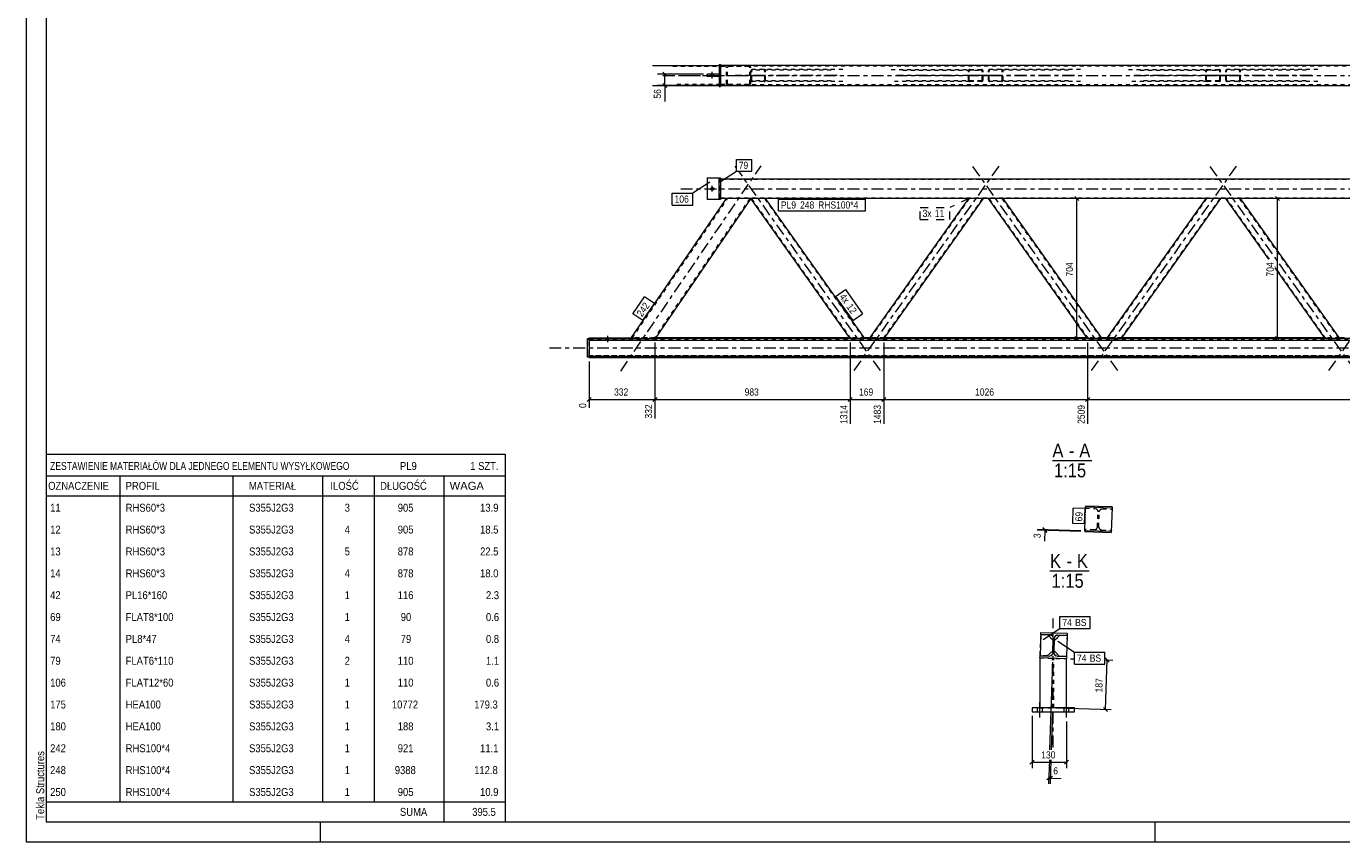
# Model space of a CAD drawing. Header units: millimetres. Extents: x 0 to 914, y 0 to 420.
# Tile 1 of 10: x 0 to 331, y 0 to 205. Entities that reach past the tile are written whole.
import ezdxf

# ---------------------------------------------------------------- set-up
doc = ezdxf.new("R2010")
doc.units = ezdxf.units.MM
for name, pattern in [('XKITLINE00', [0]), ('XKITLINE01', [4, 1, -1, 1, -1]), ('XKITLINE02', [4, 2, -2]), ('XKITLINE03', [6, 3, -1, 1, -1])]:
    doc.linetypes.add(name, pattern=pattern)
for name, color, linetype, lineweight in [('Arkusz rysunku', 3, 'Continuous', 0), ('Element', 2, 'Continuous', 0), ('Inny typ obiektu', 7, 'Continuous', 0), ('Wymiar', 4, 'Continuous', 0), ('Znak elementu', 2, 'Continuous', 0), ('Śruba', 3, 'Continuous', 0)]:
    doc.layers.add(name, color=color, linetype=linetype, lineweight=lineweight)
doc.styles.add('ARIAL', font='ARIAL.TTF')

msp = doc.modelspace()

# ---------------------------------------------------------------- linework, layer by layer
at = {"layer": 'Arkusz rysunku', "linetype": 'XKITLINE00', "lineweight": 0}
for p, q in [((0, 420), (0, 0)), ((5, 415), (5, 5)), ((5, 5), (909, 5)), ((74, 0), (74, 5)), ((284, 0), (284, 5)), ((0, 0), (914, 0))]:
    msp.add_line(p, q, dxfattribs=at)
at = {"layer": 'Element', "linetype": 'XKITLINE00', "lineweight": 0}
for p, q in [((174.32, 195.47), (174.62, 195.47)), ((174.32, 195.47), (174.32, 189.97)), ((174.62, 195.47), (174.62, 189.97)), ((157.56, 195.22), (174.32, 195.22)), ((171.32, 192.42), (171.32, 193.02)), ((174.32, 193.02), (171.32, 193.02)), ((174.32, 192.42), (171.32, 192.42)), ((174.32, 193.02), (174.32, 192.42)), ((644, 195.22), (174.62, 195.22)), ((157.56, 190.22), (174.32, 190.22)), ((174.32, 189.97), (174.62, 189.97)), ((174.62, 190.22), (644, 190.22)), ((181.75, 190.22), (174.62, 190.22)), ((176.65, 190.22), (176.66, 190.22)), ((181.75, 190.22), (181.77, 190.22)), ((171.32, 166.99), (171.32, 161.49)), ((171.32, 166.99), (174.32, 166.99)), ((174.32, 166.99), (174.62, 166.99)), ((174.32, 161.49), (174.32, 166.99)), ((174.62, 166.99), (174.62, 161.49)), ((174.62, 166.74), (644, 166.74)), ((152.1, 126.55), (176.18, 161.74)), ((182.24, 161.74), (158.16, 126.55)), ((174.32, 161.49), (171.32, 161.49)), ((174.62, 161.49), (174.32, 161.49)), ((176.18, 161.74), (174.62, 161.74)), ((176.18, 161.74), (176.18, 161.74)), ((182.24, 161.74), (176.18, 161.74)), ((636.32, 161.74), (182.24, 161.74)), ((182.24, 161.74), (182.24, 161.74)), ((207.27, 126.58), (182.3, 161.74)), ((210.95, 126.58), (185.98, 161.74)), ((237, 161.74), (212.04, 126.58)), ((240.68, 161.74), (215.72, 126.58)), ((266.99, 126.58), (242.03, 161.74)), ((270.67, 126.58), (245.71, 161.74)), ((296.73, 161.74), (271.77, 126.58)), ((300.41, 161.74), (275.45, 126.58)), ((312.56, 146.52), (301.76, 161.74)), ((330.4, 126.58), (305.44, 161.74)), ((326.72, 126.58), (314.14, 144.3)), ((141.18, 121.89), (141.18, 126.55)), ((141.18, 126.55), (141.58, 126.55)), ((141.18, 126.39), (141.58, 126.39)), ((141.58, 126.14), (141.58, 126.7)), ((141.58, 126.7), (152.2, 126.7)), ((141.58, 126.54), (152.57, 126.54)), ((141.58, 126.39), (141.58, 121.89)), ((141.58, 126.14), (680.18, 126.14)), ((152.13, 126.55), (152.1, 126.55)), ((152.23, 126.55), (152.13, 126.55)), ((152.39, 126.54), (152.23, 126.55)), ((152.57, 126.54), (152.39, 126.54)), ((152.57, 126.54), (157.66, 126.54)), ((152.57, 126.54), (157.66, 126.54)), ((157.85, 126.54), (157.66, 126.54)), ((659.69, 126.54), (157.67, 126.54)), ((158.01, 126.55), (157.85, 126.54)), ((158.12, 126.55), (158.01, 126.55)), ((158.16, 126.55), (158.12, 126.55)), ((207.18, 126.7), (158.25, 126.7)), ((207.3, 126.58), (207.27, 126.58)), ((207.38, 126.58), (207.3, 126.58)), ((207.5, 126.57), (207.38, 126.58)), ((207.64, 126.57), (207.5, 126.57)), ((207.64, 126.57), (210.58, 126.57)), ((210.72, 126.57), (210.58, 126.57)), ((210.84, 126.58), (210.72, 126.57)), ((210.92, 126.58), (210.84, 126.58)), ((212.12, 126.7), (210.86, 126.7)), ((210.95, 126.58), (210.92, 126.58)), ((212.07, 126.58), (212.04, 126.58)), ((212.14, 126.58), (212.07, 126.58)), ((212.26, 126.57), (212.14, 126.58)), ((212.4, 126.57), (212.26, 126.57)), ((212.4, 126.57), (215.34, 126.57)), ((215.49, 126.57), (215.34, 126.57)), ((215.61, 126.58), (215.49, 126.57)), ((215.69, 126.58), (215.61, 126.58)), ((215.72, 126.58), (215.69, 126.58)), ((266.91, 126.7), (215.8, 126.7)), ((267.02, 126.58), (266.99, 126.58)), ((267.11, 126.58), (267.02, 126.58)), ((267.23, 126.57), (267.11, 126.58)), ((267.37, 126.57), (267.23, 126.57)), ((267.37, 126.57), (270.31, 126.57)), ((270.45, 126.57), (270.31, 126.57)), ((270.57, 126.58), (270.45, 126.57)), ((270.65, 126.58), (270.57, 126.58)), ((271.85, 126.7), (270.59, 126.7)), ((270.67, 126.58), (270.65, 126.58)), ((271.79, 126.58), (271.77, 126.58)), ((271.87, 126.58), (271.79, 126.58)), ((271.99, 126.57), (271.87, 126.58)), ((272.13, 126.57), (271.99, 126.57)), ((272.13, 126.57), (275.07, 126.57)), ((275.21, 126.57), (275.07, 126.57)), ((275.33, 126.58), (275.21, 126.57)), ((275.42, 126.58), (275.33, 126.58)), ((275.45, 126.58), (275.42, 126.58)), ((326.64, 126.7), (275.53, 126.7)), ((326.75, 126.58), (326.72, 126.58)), ((326.83, 126.58), (326.75, 126.58)), ((326.96, 126.57), (326.83, 126.58)), ((327.1, 126.57), (326.96, 126.57)), ((327.1, 126.57), (330.04, 126.57)), ((330.18, 126.57), (330.04, 126.57)), ((330.3, 126.58), (330.18, 126.57)), ((330.38, 126.58), (330.3, 126.58)), ((331.58, 126.7), (330.32, 126.7)), ((330.4, 126.58), (330.38, 126.58)), ((141.58, 121.89), (141.18, 121.89)), ((141.58, 121.74), (141.58, 122.14)), ((141.58, 122.14), (680.18, 122.14)), ((141.58, 121.74), (680.18, 121.74)), ((266.28, 78.19), (266.47, 84.19)), ((266.48, 84.39), (266.47, 84.19)), ((266.47, 84.19), (273.14, 83.98)), ((273.14, 84.18), (266.48, 84.39)), ((273.14, 83.98), (272.95, 77.98)), ((273.14, 84.18), (273.14, 83.98)), ((266.28, 78.19), (266.28, 77.99)), ((272.95, 77.98), (266.28, 78.19)), ((266.28, 77.99), (272.94, 77.78)), ((272.95, 77.98), (272.94, 77.78)), ((255.22, 52.07), (255.05, 46.8)), ((255.19, 52.1), (255.2, 52.63)), ((255.19, 52.1), (255.2, 52.63)), ((257.55, 52.03), (255.19, 52.1)), ((257.55, 52.03), (255.19, 52.1)), ((255.2, 52.63), (261.87, 52.42)), ((255.2, 52.63), (261.87, 52.42)), ((255.22, 52.07), (257.02, 52.01)), ((257.02, 52.01), (258.31, 50.64)), ((257.55, 52.03), (257.86, 51.96)), ((257.55, 52.03), (257.86, 51.96)), ((258.21, 47.47), (258.33, 51.2)), ((258.21, 47.47), (258.33, 51.2)), ((258.27, 51.51), (258.33, 51.2)), ((258.27, 51.51), (258.33, 51.2)), ((258.54, 47.46), (258.66, 51.19)), ((258.54, 47.46), (258.66, 51.19)), ((258.64, 50.63), (260.02, 51.92)), ((258.66, 51.19), (258.73, 51.5)), ((258.66, 51.19), (258.73, 51.5)), ((259.18, 51.91), (259.48, 51.97)), ((259.18, 51.91), (259.48, 51.97)), ((261.85, 51.89), (259.48, 51.97)), ((261.85, 51.89), (259.48, 51.97)), ((260.02, 51.92), (261.81, 51.86)), ((261.81, 51.86), (261.65, 46.6)), ((261.87, 52.42), (261.85, 51.89)), ((261.87, 52.42), (261.85, 51.89)), ((255, 46.24), (255.02, 46.77)), ((255, 46.24), (255.02, 46.77)), ((255.02, 46.77), (257.38, 46.7)), ((255.02, 46.77), (257.38, 46.7)), ((255.05, 46.8), (256.85, 46.75)), ((258.23, 48.04), (256.85, 46.75)), ((257.69, 46.75), (257.38, 46.7)), ((257.69, 46.75), (257.38, 46.7)), ((258.21, 47.47), (258.14, 47.17)), ((258.21, 47.47), (258.14, 47.17)), ((258.59, 47.15), (258.54, 47.46)), ((258.59, 47.15), (258.54, 47.46)), ((259.85, 46.65), (258.56, 48.03)), ((259.32, 46.64), (259.01, 46.71)), ((259.32, 46.64), (259.01, 46.71)), ((259.32, 46.64), (261.68, 46.56)), ((259.32, 46.64), (261.68, 46.56)), ((261.65, 46.6), (259.85, 46.65)), ((261.68, 46.56), (261.67, 46.03)), ((261.68, 46.56), (261.67, 46.03)), ((261.67, 46.03), (255, 46.24)), ((261.67, 46.03), (255, 46.24)), ((255, 46.24), (255, 46.24)), ((255, 46.24), (255, 33.69)), ((261.67, 46.03), (261.67, 46.03)), ((261.67, 33.69), (261.67, 46.03)), ((263.67, 33.69), (253, 33.69)), ((253, 33.69), (253, 32.62)), ((263.67, 32.62), (263.67, 33.69)), ((253, 32.62), (263.67, 32.62))]:
    msp.add_line(p, q, dxfattribs=at)
at = {"layer": 'Element', "linetype": 'XKITLINE03', "lineweight": 0}
for p, q in [((160.11, 192.72), (184.85, 192.72)), ((164.62, 192.72), (654, 192.72)), ((203.96, 192.72), (178.35, 192.72)), ((244.63, 192.72), (219.03, 192.72)), ((263.68, 192.72), (238.08, 192.72)), ((304.36, 192.72), (278.76, 192.72)), ((323.41, 192.72), (297.81, 192.72)), ((149.52, 118.37), (184.85, 169.99)), ((178.64, 169.5), (178.35, 169.9)), ((244.63, 169.9), (208.12, 118.47)), ((274.6, 118.47), (238.08, 169.9)), ((304.36, 169.9), (267.84, 118.47)), ((334.32, 118.47), (297.81, 169.9)), ((364.09, 169.9), (327.57, 118.47)), ((214.87, 118.47), (179.26, 168.62)), ((164.62, 164.24), (654, 164.24)), ((131.58, 124.22), (690.18, 124.22)), ((269.71, 81.08), (269.71, 81.08)), ((258.33, 23.69), (258.33, 56.13)), ((258.43, 49.33), (258.43, 49.33))]:
    msp.add_line(p, q, dxfattribs=at)
at = {"layer": 'Element', "linetype": 'XKITLINE01', "lineweight": 0}
for p, q in [((162.65, 195.02), (181.75, 195.02)), ((181.75, 195.22), (174.32, 195.22)), ((174.32, 192.42), (174.32, 193.02)), ((174.62, 195.22), (174.62, 190.22)), ((644, 195.02), (174.62, 195.02)), ((176.21, 194.96), (176.18, 194.82)), ((176.18, 190.62), (176.18, 194.82)), ((176.21, 194.97), (176.21, 194.96)), ((176.42, 194.82), (176.44, 194.9)), ((176.42, 190.62), (176.42, 194.82)), ((176.44, 194.9), (176.49, 194.96)), ((176.49, 195.19), (176.48, 195.19)), ((176.66, 195.22), (176.49, 195.19)), ((176.49, 194.96), (176.52, 194.98)), ((176.52, 194.98), (176.57, 195)), ((176.57, 195), (176.66, 195.02)), ((181.94, 195.19), (181.75, 195.22)), ((181.75, 195.02), (181.84, 195)), ((181.84, 195), (181.92, 194.96)), ((181.92, 194.96), (181.97, 194.9)), ((181.97, 194.9), (181.99, 194.82)), ((181.99, 190.62), (181.99, 194.82)), ((182.2, 194.96), (182.2, 194.97)), ((182.24, 194.82), (182.2, 194.96)), ((182.24, 190.62), (182.24, 194.82)), ((182.33, 194.03), (182.3, 193.92)), ((182.3, 191.52), (182.3, 193.92)), ((182.41, 194.13), (182.33, 194.03)), ((182.53, 194.2), (182.41, 194.13)), ((182.49, 193.92), (182.5, 193.98)), ((182.49, 191.52), (182.49, 193.92)), ((182.5, 193.98), (182.54, 194.03)), ((182.67, 194.22), (182.53, 194.2)), ((182.54, 194.03), (182.6, 194.06)), ((182.6, 194.06), (182.67, 194.07)), ((205.43, 194.22), (182.67, 194.22)), ((202.49, 194.07), (182.67, 194.07)), ((185.76, 194.2), (185.62, 194.22)), ((185.62, 194.07), (185.69, 194.06)), ((185.69, 194.06), (185.75, 194.03)), ((185.75, 194.03), (185.79, 193.98)), ((185.88, 194.13), (185.76, 194.2)), ((185.79, 193.98), (185.8, 193.92)), ((185.8, 191.52), (185.8, 193.92)), ((185.96, 194.03), (185.88, 194.13)), ((185.98, 193.92), (185.96, 194.03)), ((185.98, 191.52), (185.98, 193.92)), ((217.56, 194.22), (237.37, 194.22)), ((220.5, 194.07), (240.32, 194.07)), ((237.03, 194.03), (237, 193.92)), ((237, 191.52), (237, 193.92)), ((237.11, 194.13), (237.03, 194.03)), ((237.23, 194.2), (237.11, 194.13)), ((237.19, 193.92), (237.2, 193.98)), ((237.19, 191.52), (237.19, 193.92)), ((237.2, 193.98), (237.24, 194.03)), ((237.37, 194.22), (237.23, 194.2)), ((237.24, 194.03), (237.3, 194.06)), ((237.3, 194.06), (237.37, 194.07)), ((237.37, 194.22), (240.32, 194.22)), ((240.32, 194.07), (237.37, 194.07)), ((240.46, 194.2), (240.32, 194.22)), ((240.32, 194.07), (240.39, 194.06)), ((240.39, 194.06), (240.45, 194.03)), ((240.45, 194.03), (240.49, 193.98)), ((240.58, 194.13), (240.46, 194.2)), ((240.49, 193.98), (240.5, 193.92)), ((240.5, 191.52), (240.5, 193.92)), ((240.66, 194.03), (240.58, 194.13)), ((240.68, 193.92), (240.66, 194.03)), ((240.68, 191.52), (240.68, 193.92)), ((242.06, 194.03), (242.03, 193.92)), ((242.03, 191.52), (242.03, 193.92)), ((242.14, 194.13), (242.06, 194.03)), ((242.26, 194.2), (242.14, 194.13)), ((242.21, 193.92), (242.23, 193.98)), ((242.21, 191.52), (242.21, 193.92)), ((242.23, 193.98), (242.27, 194.03)), ((242.4, 194.22), (242.26, 194.2)), ((242.27, 194.03), (242.33, 194.06)), ((242.33, 194.06), (242.4, 194.07)), ((265.16, 194.22), (242.4, 194.22)), ((262.21, 194.07), (242.4, 194.07)), ((245.48, 194.2), (245.34, 194.22)), ((245.34, 194.07), (245.41, 194.06)), ((245.41, 194.06), (245.47, 194.03)), ((245.47, 194.03), (245.51, 193.98)), ((245.6, 194.13), (245.48, 194.2)), ((245.51, 193.98), (245.52, 193.92)), ((245.52, 191.52), (245.52, 193.92)), ((245.68, 194.03), (245.6, 194.13)), ((245.71, 193.92), (245.68, 194.03)), ((245.71, 191.52), (245.71, 193.92)), ((277.28, 194.22), (297.1, 194.22)), ((280.23, 194.07), (300.04, 194.07)), ((296.76, 194.03), (296.73, 193.92)), ((296.73, 191.52), (296.73, 193.92)), ((296.84, 194.13), (296.76, 194.03)), ((296.96, 194.2), (296.84, 194.13)), ((296.91, 193.92), (296.93, 193.98)), ((296.91, 191.52), (296.91, 193.92)), ((296.93, 193.98), (296.97, 194.03)), ((297.1, 194.22), (296.96, 194.2)), ((296.97, 194.03), (297.03, 194.06)), ((297.03, 194.06), (297.1, 194.07)), ((297.1, 194.22), (300.04, 194.22)), ((300.04, 194.07), (297.1, 194.07)), ((300.18, 194.2), (300.04, 194.22)), ((300.04, 194.07), (300.11, 194.06)), ((300.11, 194.06), (300.17, 194.03)), ((300.17, 194.03), (300.21, 193.98)), ((300.3, 194.13), (300.18, 194.2)), ((300.21, 193.98), (300.23, 193.92)), ((300.23, 191.52), (300.23, 193.92)), ((300.38, 194.03), (300.3, 194.13)), ((300.41, 193.92), (300.38, 194.03)), ((300.41, 191.52), (300.41, 193.92)), ((301.78, 194.03), (301.76, 193.92)), ((301.76, 191.52), (301.76, 193.92)), ((301.86, 194.13), (301.78, 194.03)), ((301.98, 194.2), (301.86, 194.13)), ((301.94, 193.92), (301.95, 193.98)), ((301.94, 191.52), (301.94, 193.92)), ((301.95, 193.98), (301.99, 194.03)), ((302.12, 194.22), (301.98, 194.2)), ((301.99, 194.03), (302.05, 194.06)), ((302.05, 194.06), (302.12, 194.07)), ((324.88, 194.22), (302.12, 194.22)), ((321.94, 194.07), (302.12, 194.07)), ((305.21, 194.2), (305.07, 194.22)), ((305.07, 194.07), (305.14, 194.06)), ((305.14, 194.06), (305.2, 194.03)), ((305.2, 194.03), (305.24, 193.98)), ((305.33, 194.13), (305.21, 194.2)), ((305.24, 193.98), (305.25, 193.92)), ((305.25, 191.52), (305.25, 193.92)), ((305.41, 194.03), (305.33, 194.13)), ((305.44, 193.92), (305.41, 194.03)), ((305.44, 191.52), (305.44, 193.92)), ((174.62, 190.42), (162.65, 190.42)), ((174.32, 190.22), (174.62, 190.22)), ((174.62, 190.42), (644, 190.42)), ((181.75, 190.42), (174.62, 190.42)), ((176.18, 190.62), (176.19, 190.55)), ((176.19, 190.55), (176.21, 190.47)), ((176.44, 190.54), (176.42, 190.62)), ((176.49, 190.48), (176.44, 190.54)), ((176.48, 190.25), (176.65, 190.22)), ((176.57, 190.43), (176.49, 190.48)), ((176.66, 190.42), (176.57, 190.43)), ((181.84, 190.43), (181.75, 190.42)), ((181.77, 190.22), (181.94, 190.25)), ((181.92, 190.48), (181.84, 190.43)), ((181.97, 190.54), (181.92, 190.48)), ((181.99, 190.62), (181.97, 190.54)), ((182.2, 190.47), (182.22, 190.55)), ((182.22, 190.55), (182.24, 190.62)), ((182.3, 191.52), (182.33, 191.4)), ((182.33, 191.4), (182.41, 191.31)), ((182.41, 191.31), (182.53, 191.24)), ((182.5, 191.46), (182.49, 191.52)), ((182.54, 191.41), (182.5, 191.46)), ((182.53, 191.24), (182.67, 191.22)), ((182.6, 191.38), (182.54, 191.41)), ((182.67, 191.37), (182.6, 191.38)), ((202.49, 191.37), (182.67, 191.37)), ((205.43, 191.22), (182.67, 191.22)), ((185.69, 191.38), (185.62, 191.37)), ((185.62, 191.22), (185.76, 191.24)), ((185.75, 191.41), (185.69, 191.38)), ((185.79, 191.46), (185.75, 191.41)), ((185.76, 191.24), (185.88, 191.31)), ((185.8, 191.52), (185.79, 191.46)), ((185.88, 191.31), (185.96, 191.4)), ((185.96, 191.4), (185.98, 191.52)), ((237.37, 191.22), (217.56, 191.22)), ((240.32, 191.37), (220.5, 191.37)), ((237, 191.52), (237.03, 191.4)), ((237.03, 191.4), (237.11, 191.31)), ((237.11, 191.31), (237.23, 191.24)), ((237.2, 191.46), (237.19, 191.52)), ((237.24, 191.41), (237.2, 191.46)), ((237.23, 191.24), (237.37, 191.22)), ((237.3, 191.38), (237.24, 191.41)), ((237.37, 191.37), (237.3, 191.38)), ((237.37, 191.37), (240.32, 191.37)), ((240.32, 191.22), (237.37, 191.22)), ((240.39, 191.38), (240.32, 191.37)), ((240.32, 191.22), (240.46, 191.24)), ((240.45, 191.41), (240.39, 191.38)), ((240.49, 191.46), (240.45, 191.41)), ((240.46, 191.24), (240.58, 191.31)), ((240.5, 191.52), (240.49, 191.46)), ((240.58, 191.31), (240.66, 191.4)), ((240.66, 191.4), (240.68, 191.52)), ((242.03, 191.52), (242.06, 191.4)), ((242.06, 191.4), (242.14, 191.31)), ((242.14, 191.31), (242.26, 191.24)), ((242.23, 191.46), (242.21, 191.52)), ((242.27, 191.41), (242.23, 191.46)), ((242.26, 191.24), (242.4, 191.22)), ((242.33, 191.38), (242.27, 191.41)), ((242.4, 191.37), (242.33, 191.38)), ((262.21, 191.37), (242.4, 191.37)), ((265.16, 191.22), (242.4, 191.22)), ((245.41, 191.38), (245.34, 191.37)), ((245.34, 191.22), (245.48, 191.24)), ((245.47, 191.41), (245.41, 191.38)), ((245.51, 191.46), (245.47, 191.41)), ((245.48, 191.24), (245.6, 191.31)), ((245.52, 191.52), (245.51, 191.46)), ((245.6, 191.31), (245.68, 191.4)), ((245.68, 191.4), (245.71, 191.52)), ((297.1, 191.22), (277.28, 191.22)), ((300.04, 191.37), (280.23, 191.37)), ((296.73, 191.52), (296.76, 191.4)), ((296.76, 191.4), (296.84, 191.31)), ((296.84, 191.31), (296.96, 191.24)), ((296.93, 191.46), (296.91, 191.52)), ((296.97, 191.41), (296.93, 191.46)), ((296.96, 191.24), (297.1, 191.22)), ((297.03, 191.38), (296.97, 191.41)), ((297.1, 191.37), (297.03, 191.38)), ((297.1, 191.37), (300.04, 191.37)), ((300.04, 191.22), (297.1, 191.22)), ((300.11, 191.38), (300.04, 191.37)), ((300.04, 191.22), (300.18, 191.24)), ((300.17, 191.41), (300.11, 191.38)), ((300.21, 191.46), (300.17, 191.41)), ((300.18, 191.24), (300.3, 191.31)), ((300.23, 191.52), (300.21, 191.46)), ((300.3, 191.31), (300.38, 191.4)), ((300.38, 191.4), (300.41, 191.52)), ((301.76, 191.52), (301.78, 191.4)), ((301.78, 191.4), (301.86, 191.31)), ((301.86, 191.31), (301.98, 191.24)), ((301.95, 191.46), (301.94, 191.52)), ((301.99, 191.41), (301.95, 191.46)), ((301.98, 191.24), (302.12, 191.22)), ((302.05, 191.38), (301.99, 191.41)), ((302.12, 191.37), (302.05, 191.38)), ((321.94, 191.37), (302.12, 191.37)), ((324.88, 191.22), (302.12, 191.22)), ((305.14, 191.38), (305.07, 191.37)), ((305.07, 191.22), (305.21, 191.24)), ((305.2, 191.41), (305.14, 191.38)), ((305.24, 191.46), (305.2, 191.41)), ((305.21, 191.24), (305.33, 191.31)), ((305.25, 191.52), (305.24, 191.46)), ((305.33, 191.31), (305.41, 191.4)), ((305.41, 191.4), (305.44, 191.52)), ((174.32, 166.99), (174.32, 161.49)), ((174.62, 161.74), (174.62, 166.74)), ((644, 166.54), (174.62, 166.54)), ((152.43, 126.69), (176.42, 161.74)), ((181.99, 161.74), (158, 126.69)), ((174.62, 161.94), (644, 161.94)), ((182.24, 161.74), (176.18, 161.74)), ((176.18, 161.74), (176.21, 161.74)), ((176.32, 161.74), (176.21, 161.74)), ((176.42, 161.74), (176.42, 161.74)), ((176.48, 161.74), (176.44, 161.74)), ((181.75, 161.74), (181.75, 161.74)), ((181.99, 161.74), (181.99, 161.74)), ((182.24, 161.74), (182.24, 161.74)), ((185.98, 161.74), (182.3, 161.74)), ((207.45, 126.58), (182.49, 161.74)), ((210.76, 126.58), (185.8, 161.74)), ((237.19, 161.74), (212.28, 126.66)), ((240.5, 161.74), (215.59, 126.66)), ((240.68, 161.74), (237, 161.74)), ((245.71, 161.74), (242.03, 161.74)), ((267.18, 126.58), (242.21, 161.74)), ((270.49, 126.58), (245.52, 161.74)), ((296.91, 161.74), (272.01, 126.66)), ((300.23, 161.74), (275.32, 126.66)), ((300.41, 161.74), (296.73, 161.74)), ((305.44, 161.74), (301.76, 161.74)), ((312.75, 146.52), (301.94, 161.74)), ((330.22, 126.58), (305.25, 161.74)), ((326.91, 126.58), (314.14, 144.56)), ((141.18, 126.55), (141.18, 126.39)), ((141.58, 126.55), (141.58, 126.39)), ((141.58, 126.3), (680.18, 126.3)), ((141.58, 122.82), (141.58, 126.24)), ((141.58, 126.2), (680.18, 126.2)), ((152.1, 126.55), (152.19, 126.69)), ((152.19, 126.69), (152.23, 126.69)), ((158.25, 126.7), (152.2, 126.7)), ((152.23, 126.69), (152.34, 126.69)), ((152.34, 126.69), (152.49, 126.7)), ((152.34, 126.55), (152.43, 126.69)), ((152.34, 126.55), (152.36, 126.55)), ((152.36, 126.55), (152.41, 126.55)), ((152.41, 126.55), (152.48, 126.55)), ((152.45, 126.69), (152.43, 126.69)), ((152.5, 126.69), (152.45, 126.69)), ((152.48, 126.55), (152.58, 126.55)), ((152.49, 126.7), (152.68, 126.7)), ((152.58, 126.69), (152.5, 126.69)), ((152.57, 126.54), (152.57, 126.54)), ((152.68, 126.69), (152.58, 126.69)), ((152.58, 126.55), (157.67, 126.55)), ((152.68, 126.7), (157.77, 126.7)), ((152.68, 126.69), (157.77, 126.69)), ((157.66, 126.54), (157.67, 126.54)), ((157.67, 126.55), (157.76, 126.55)), ((157.76, 126.55), (157.84, 126.55)), ((157.77, 126.7), (157.95, 126.7)), ((157.86, 126.69), (157.77, 126.69)), ((157.84, 126.55), (157.89, 126.55)), ((157.94, 126.69), (157.86, 126.69)), ((157.89, 126.55), (157.91, 126.55)), ((158, 126.69), (157.91, 126.55)), ((157.99, 126.69), (157.94, 126.69)), ((157.95, 126.7), (158.11, 126.69)), ((158, 126.69), (157.99, 126.69)), ((158.11, 126.69), (158.21, 126.69)), ((158.16, 126.55), (158.25, 126.69)), ((158.21, 126.69), (158.25, 126.69)), ((210.86, 126.7), (207.18, 126.7)), ((207.21, 126.66), (207.24, 126.66)), ((207.24, 126.66), (207.32, 126.66)), ((207.32, 126.66), (207.43, 126.67)), ((207.41, 126.66), (207.4, 126.66)), ((207.45, 126.66), (207.41, 126.66)), ((207.43, 126.67), (207.57, 126.67)), ((207.51, 126.66), (207.45, 126.66)), ((207.45, 126.58), (207.47, 126.58)), ((207.47, 126.58), (207.51, 126.58)), ((207.58, 126.66), (207.51, 126.66)), ((207.51, 126.58), (207.57, 126.58)), ((207.57, 126.67), (210.52, 126.67)), ((207.57, 126.58), (207.64, 126.58)), ((207.58, 126.66), (210.52, 126.66)), ((207.64, 126.58), (210.58, 126.58)), ((210.52, 126.67), (210.66, 126.67)), ((210.59, 126.66), (210.52, 126.66)), ((210.58, 126.58), (210.65, 126.58)), ((210.65, 126.66), (210.59, 126.66)), ((210.69, 126.66), (210.65, 126.66)), ((210.65, 126.58), (210.71, 126.58)), ((210.66, 126.67), (210.78, 126.66)), ((210.71, 126.66), (210.69, 126.66)), ((210.71, 126.58), (210.75, 126.58)), ((210.75, 126.58), (210.76, 126.58)), ((210.78, 126.66), (210.86, 126.66)), ((210.86, 126.66), (210.89, 126.66)), ((212.04, 126.58), (212.09, 126.66)), ((212.09, 126.66), (212.12, 126.66)), ((215.8, 126.7), (212.12, 126.7)), ((212.12, 126.66), (212.21, 126.66)), ((212.21, 126.66), (212.33, 126.67)), ((212.28, 126.66), (212.22, 126.58)), ((212.22, 126.58), (212.24, 126.58)), ((212.24, 126.58), (212.28, 126.58)), ((212.29, 126.66), (212.28, 126.66)), ((212.28, 126.58), (212.33, 126.58)), ((212.33, 126.66), (212.29, 126.66)), ((212.33, 126.67), (212.47, 126.67)), ((212.39, 126.66), (212.33, 126.66)), ((212.33, 126.58), (212.4, 126.58)), ((212.46, 126.66), (212.39, 126.66)), ((212.4, 126.58), (215.35, 126.58)), ((212.46, 126.66), (215.41, 126.66)), ((212.47, 126.67), (215.41, 126.67)), ((215.35, 126.58), (215.42, 126.58)), ((215.41, 126.67), (215.55, 126.67)), ((215.48, 126.66), (215.41, 126.66)), ((215.42, 126.58), (215.48, 126.58)), ((215.54, 126.66), (215.48, 126.66)), ((215.48, 126.58), (215.52, 126.58)), ((215.52, 126.58), (215.54, 126.58)), ((215.59, 126.66), (215.54, 126.58)), ((215.58, 126.66), (215.54, 126.66)), ((215.55, 126.67), (215.67, 126.66)), ((215.59, 126.66), (215.58, 126.66)), ((215.67, 126.66), (215.75, 126.66)), ((215.72, 126.58), (215.77, 126.66)), ((215.75, 126.66), (215.77, 126.66)), ((270.59, 126.7), (266.91, 126.7)), ((266.94, 126.66), (266.97, 126.66)), ((266.97, 126.66), (267.04, 126.66)), ((267.04, 126.66), (267.16, 126.67)), ((267.14, 126.66), (267.12, 126.66)), ((267.18, 126.66), (267.14, 126.66)), ((267.16, 126.67), (267.3, 126.67)), ((267.23, 126.66), (267.18, 126.66)), ((267.18, 126.58), (267.19, 126.58)), ((267.19, 126.58), (267.23, 126.58)), ((267.31, 126.66), (267.23, 126.66)), ((267.23, 126.58), (267.29, 126.58)), ((267.29, 126.58), (267.37, 126.58)), ((267.3, 126.67), (270.25, 126.67)), ((267.31, 126.66), (270.25, 126.66)), ((267.37, 126.58), (270.31, 126.58)), ((270.25, 126.67), (270.39, 126.67)), ((270.32, 126.66), (270.25, 126.66)), ((270.31, 126.58), (270.38, 126.58)), ((270.38, 126.66), (270.32, 126.66)), ((270.42, 126.66), (270.38, 126.66)), ((270.38, 126.58), (270.44, 126.58)), ((270.39, 126.67), (270.51, 126.66)), ((270.44, 126.66), (270.42, 126.66)), ((270.44, 126.58), (270.48, 126.58)), ((270.48, 126.58), (270.49, 126.58)), ((270.51, 126.66), (270.59, 126.66)), ((270.59, 126.66), (270.62, 126.66)), ((271.77, 126.58), (271.82, 126.66)), ((271.82, 126.66), (271.85, 126.66)), ((275.53, 126.7), (271.85, 126.7)), ((271.85, 126.66), (271.93, 126.66)), ((271.93, 126.66), (272.05, 126.67)), ((272.01, 126.66), (271.95, 126.58)), ((271.95, 126.58), (271.96, 126.58)), ((271.96, 126.58), (272, 126.58)), ((272, 126.58), (272.06, 126.58)), ((272.02, 126.66), (272.01, 126.66)), ((272.06, 126.66), (272.02, 126.66)), ((272.05, 126.67), (272.2, 126.67)), ((272.12, 126.66), (272.06, 126.66)), ((272.06, 126.58), (272.13, 126.58)), ((272.19, 126.66), (272.12, 126.66)), ((272.13, 126.58), (275.08, 126.58)), ((272.19, 126.66), (275.14, 126.66)), ((272.2, 126.67), (275.14, 126.67)), ((275.08, 126.58), (275.15, 126.58)), ((275.14, 126.67), (275.28, 126.67)), ((275.21, 126.66), (275.14, 126.66)), ((275.15, 126.58), (275.21, 126.58)), ((275.27, 126.66), (275.21, 126.66)), ((275.21, 126.58), (275.25, 126.58)), ((275.25, 126.58), (275.26, 126.58)), ((275.32, 126.66), (275.26, 126.58)), ((275.3, 126.66), (275.27, 126.66)), ((275.28, 126.67), (275.4, 126.66)), ((275.32, 126.66), (275.3, 126.66)), ((275.4, 126.66), (275.48, 126.66)), ((275.45, 126.58), (275.5, 126.66)), ((275.48, 126.66), (275.5, 126.66)), ((330.32, 126.7), (326.64, 126.7)), ((326.67, 126.66), (326.69, 126.66)), ((326.69, 126.66), (326.77, 126.66)), ((326.77, 126.66), (326.89, 126.67)), ((326.87, 126.66), (326.85, 126.66)), ((326.9, 126.66), (326.87, 126.66)), ((326.89, 126.67), (327.03, 126.67)), ((326.96, 126.66), (326.9, 126.66)), ((326.91, 126.58), (326.92, 126.58)), ((326.92, 126.58), (326.96, 126.58)), ((327.03, 126.66), (326.96, 126.66)), ((326.96, 126.58), (327.02, 126.58)), ((327.02, 126.58), (327.09, 126.58)), ((327.03, 126.67), (329.97, 126.67)), ((327.03, 126.66), (329.98, 126.66)), ((327.09, 126.58), (330.04, 126.58)), ((329.97, 126.67), (330.11, 126.67)), ((330.05, 126.66), (329.98, 126.66)), ((330.04, 126.58), (330.11, 126.58)), ((330.11, 126.66), (330.05, 126.66)), ((330.11, 126.67), (330.24, 126.66)), ((330.15, 126.66), (330.11, 126.66)), ((330.11, 126.58), (330.17, 126.58)), ((330.16, 126.66), (330.15, 126.66)), ((330.17, 126.58), (330.2, 126.58)), ((330.2, 126.58), (330.22, 126.58)), ((330.24, 126.66), (330.32, 126.66)), ((330.32, 126.66), (330.35, 126.66)), ((141.58, 122.14), (141.58, 122.83)), ((141.18, 122.05), (141.58, 122.05)), ((141.58, 122.24), (141.58, 122.3)), ((141.58, 122.3), (680.18, 122.3)), ((680.18, 122.24), (141.58, 122.24)), ((141.58, 121.9), (680.18, 121.9)), ((266.47, 84.19), (266.46, 83.85)), ((266.46, 83.85), (268.83, 83.78)), ((268.83, 83.78), (269.13, 83.71)), ((269.48, 79.22), (269.6, 82.95)), ((269.55, 83.26), (269.6, 82.95)), ((269.82, 79.21), (269.93, 82.94)), ((269.93, 82.94), (270, 83.25)), ((270.45, 83.67), (270.76, 83.72)), ((270.76, 83.72), (273.12, 83.64)), ((273.14, 83.98), (273.12, 83.64)), ((266.29, 78.52), (266.28, 78.19)), ((268.66, 78.45), (266.29, 78.52)), ((268.97, 78.5), (268.66, 78.45)), ((269.48, 79.22), (269.41, 78.92)), ((269.87, 78.9), (269.82, 79.21)), ((270.59, 78.39), (270.29, 78.46)), ((270.59, 78.39), (272.96, 78.31)), ((272.96, 78.31), (272.95, 77.98)), ((255.05, 46.8), (255.22, 52.07)), ((255.22, 52.07), (257.02, 52.01)), ((257.02, 52.01), (258.31, 50.64)), ((258.31, 50.64), (258.23, 48.04)), ((258.31, 50.64), (258.23, 48.04)), ((258.56, 48.03), (258.64, 50.63)), ((258.56, 48.03), (258.64, 50.63)), ((258.64, 50.63), (260.02, 51.92)), ((260.02, 51.92), (261.81, 51.86)), ((261.81, 51.86), (261.65, 46.6)), ((256.85, 46.75), (255.05, 46.8)), ((258.23, 48.04), (256.85, 46.75)), ((259.85, 46.65), (258.56, 48.03)), ((261.65, 46.6), (259.85, 46.65)), ((255, 46.24), (261.67, 46.03)), ((258.17, 33.69), (258.17, 46.14)), ((258.5, 33.69), (258.5, 46.13)), ((255, 33.69), (261.67, 33.69))]:
    msp.add_line(p, q, dxfattribs=at)
for centre, radius, start, end in [((181.8, 194.76), 0.451, 28.3372, 72.5994), ((176.61, 190.68), 0.451, 208.3372, 252.5994), ((268.8, 82.98), 0.8, 20.7018, 65.7018), ((270.73, 82.92), 0.8, 110.7018, 155.7018), ((268.68, 79.25), 0.8, 290.7018, 335.7018), ((270.62, 79.19), 0.8, 200.7018, 245.7018)]:
    msp.add_arc(centre, radius, start, end, dxfattribs=at)
at = {"layer": 'Element', "linetype": 'XKITLINE00', "lineweight": 0}
for centre, start, end in [((257.53, 51.23), 20.7018, 65.7018), ((257.53, 51.23), 20.7018, 65.7018), ((259.46, 51.17), 110.7018, 155.7018), ((259.46, 51.17), 110.7018, 155.7018), ((257.41, 47.5), 290.7018, 335.7018), ((257.41, 47.5), 290.7018, 335.7018), ((259.34, 47.43), 200.7018, 245.7018), ((259.34, 47.43), 200.7018, 245.7018)]:
    msp.add_arc(centre, 0.8, start, end, dxfattribs=at)
at = {"layer": 'Inny typ obiektu', "linetype": 'XKITLINE00', "lineweight": 0}
for p, q in [((5, 97.5), (5, 92)), ((5, 97.5), (120.5, 97.5)), ((120.5, 97.5), (120.5, 92)), ((258.13, 95.89), (268.01, 95.89)), ((5, 92), (5, 87)), ((5, 92), (120.5, 92)), ((23.5, 92), (23.5, 87)), ((52, 87), (52, 92)), ((74.5, 92), (74.5, 87)), ((87.5, 92), (87.5, 87)), ((105, 92), (105, 87)), ((120.5, 92), (120.5, 87)), ((5, 87), (120.5, 87)), ((5, 87), (5, 81.5)), ((23.5, 87), (23.5, 81.5)), ((52, 81.5), (52, 87)), ((74.5, 87), (74.5, 81.5)), ((87.5, 87), (87.5, 81.5)), ((105, 87), (105, 81.5)), ((120.5, 87), (120.5, 81.5)), ((5, 81.5), (5, 76)), ((23.5, 81.5), (23.5, 76)), ((52, 76), (52, 81.5)), ((74.5, 81.5), (74.5, 76)), ((87.5, 81.5), (87.5, 76)), ((105, 81.5), (105, 76)), ((120.5, 81.5), (120.5, 76)), ((5, 76), (5, 70.5)), ((23.5, 76), (23.5, 70.5)), ((52, 70.5), (52, 76)), ((74.5, 76), (74.5, 70.5)), ((87.5, 76), (87.5, 70.5)), ((105, 76), (105, 70.5)), ((120.5, 76), (120.5, 70.5)), ((5, 70.5), (5, 65)), ((23.5, 70.5), (23.5, 65)), ((52, 65), (52, 70.5)), ((74.5, 70.5), (74.5, 65)), ((87.5, 70.5), (87.5, 65)), ((105, 70.5), (105, 65)), ((120.5, 70.5), (120.5, 65)), ((257.51, 68.12), (267.39, 68.12)), ((5, 65), (5, 59.5)), ((23.5, 65), (23.5, 59.5)), ((52, 59.5), (52, 65)), ((74.5, 65), (74.5, 59.5)), ((87.5, 65), (87.5, 59.5)), ((105, 65), (105, 59.5)), ((120.5, 65), (120.5, 59.5)), ((5, 59.5), (5, 54)), ((23.5, 59.5), (23.5, 54)), ((52, 54), (52, 59.5)), ((74.5, 59.5), (74.5, 54)), ((87.5, 59.5), (87.5, 54)), ((105, 59.5), (105, 54)), ((120.5, 59.5), (120.5, 54)), ((5, 54), (5, 48.5)), ((23.5, 54), (23.5, 48.5)), ((52, 48.5), (52, 54)), ((74.5, 54), (74.5, 48.5)), ((87.5, 54), (87.5, 48.5)), ((105, 54), (105, 48.5)), ((120.5, 54), (120.5, 48.5)), ((5, 48.5), (5, 43)), ((23.5, 48.5), (23.5, 43)), ((52, 43), (52, 48.5)), ((74.5, 48.5), (74.5, 43)), ((87.5, 48.5), (87.5, 43)), ((105, 48.5), (105, 43)), ((120.5, 48.5), (120.5, 43)), ((5, 43), (5, 37.5)), ((23.5, 43), (23.5, 37.5)), ((52, 37.5), (52, 43)), ((74.5, 43), (74.5, 37.5)), ((87.5, 43), (87.5, 37.5)), ((105, 43), (105, 37.5)), ((120.5, 43), (120.5, 37.5)), ((5, 37.5), (5, 32)), ((23.5, 37.5), (23.5, 32)), ((52, 32), (52, 37.5)), ((74.5, 37.5), (74.5, 32)), ((87.5, 37.5), (87.5, 32)), ((105, 37.5), (105, 32)), ((120.5, 37.5), (120.5, 32)), ((5, 32), (5, 26.5)), ((23.5, 32), (23.5, 26.5)), ((52, 26.5), (52, 32)), ((74.5, 32), (74.5, 26.5)), ((87.5, 32), (87.5, 26.5)), ((105, 32), (105, 26.5)), ((120.5, 32), (120.5, 26.5)), ((5, 26.5), (5, 21)), ((23.5, 26.5), (23.5, 21)), ((52, 21), (52, 26.5)), ((74.5, 26.5), (74.5, 21)), ((87.5, 26.5), (87.5, 21)), ((105, 26.5), (105, 21)), ((120.5, 26.5), (120.5, 21)), ((5, 21), (5, 15.5)), ((23.5, 21), (23.5, 15.5)), ((52, 15.5), (52, 21)), ((74.5, 21), (74.5, 15.5)), ((87.5, 21), (87.5, 15.5)), ((105, 21), (105, 15.5)), ((120.5, 21), (120.5, 15.5)), ((5, 15.5), (5, 10)), ((23.5, 15.5), (23.5, 10)), ((52, 10), (52, 15.5)), ((74.5, 15.5), (74.5, 10)), ((87.5, 15.5), (87.5, 10)), ((105, 15.5), (105, 10)), ((120.5, 15.5), (120.5, 10)), ((5, 10), (5, 5)), ((5, 10), (120.5, 10)), ((105, 10), (105, 5)), ((120.5, 10), (120.5, 5)), ((5, 5), (120.5, 5))]:
    msp.add_line(p, q, dxfattribs=at)
at = {"layer": 'Wymiar', "linetype": 'XKITLINE00', "lineweight": 0}
for p, q in [((170.32, 193.02), (158.76, 193.02)), ((160.11, 193.53), (161.13, 192.51)), ((160.62, 190.22), (160.62, 193.02)), ((173.62, 190.22), (158.76, 190.22)), ((160.11, 190.73), (161.13, 189.71)), ((160.62, 190.22), (160.62, 186.2)), ((160.62, 190.22), (160.62, 186.2)), ((263.78, 162.25), (264.8, 161.23)), ((314.23, 162.25), (315.25, 161.23)), ((274.44, 161.74), (262.43, 161.74)), ((264.29, 126.57), (264.29, 161.74)), ((325.73, 161.74), (312.88, 161.74)), ((314.74, 126.57), (314.74, 161.74)), ((274.44, 126.57), (262.43, 126.57)), ((263.78, 127.08), (264.8, 126.06)), ((334.17, 126.57), (312.88, 126.57)), ((314.23, 127.08), (315.25, 126.06)), ((158.15, 125.54), (158.15, 106.42)), ((158.15, 125.54), (158.15, 106.42)), ((207.27, 125.57), (207.27, 105.08)), ((207.27, 125.57), (207.27, 105.08)), ((215.71, 125.57), (215.71, 105.08)), ((215.71, 125.57), (215.71, 105.08)), ((267, 125.57), (267, 105.08)), ((267, 125.57), (267, 105.08)), ((141.58, 120.74), (141.58, 109.09)), ((142.08, 111.75), (141.07, 110.73)), ((141.58, 111.24), (158.15, 111.24)), ((158.66, 111.75), (157.64, 110.73)), ((158.66, 111.75), (157.69, 110.78)), ((158.15, 111.24), (207.27, 111.24)), ((207.78, 111.75), (206.76, 110.73)), ((207.78, 111.75), (206.81, 110.78)), ((207.27, 111.24), (215.71, 111.24)), ((216.22, 111.75), (215.2, 110.73)), ((216.22, 111.75), (215.25, 110.78)), ((215.71, 111.24), (267, 111.24)), ((267.51, 111.75), (266.49, 110.73)), ((267.51, 111.75), (266.54, 110.78)), ((267, 111.24), (659.22, 111.24)), ((265.28, 78.02), (254.33, 78.36)), ((265.28, 78.22), (254.34, 78.56)), ((255.7, 78.83), (256.69, 77.78)), ((255.71, 79.03), (256.69, 77.98)), ((256.19, 78.31), (256.11, 75.62)), ((256.19, 78.31), (256.11, 75.62)), ((256.19, 78.31), (256.2, 78.51)), ((258.14, 45.14), (257.44, 23.09)), ((262.66, 46), (263.72, 45.96)), ((271.34, 45.72), (273.34, 45.66)), ((271.41, 46.23), (272.4, 45.18)), ((271.51, 33.27), (271.9, 45.71)), ((259.17, 33.66), (272.95, 33.22)), ((271.02, 33.79), (272.01, 32.74)), ((253, 31.62), (253, 18.53)), ((258.14, 32.69), (257.83, 23.09)), ((261.67, 30.22), (261.67, 18.53)), ((253.51, 20.48), (252.49, 19.46)), ((253, 19.97), (261.67, 19.97)), ((257.36, 20.57), (257.18, 14.58)), ((257.75, 20.57), (257.57, 14.56)), ((262.18, 20.48), (261.16, 19.46)), ((257.75, 16.51), (256.7, 15.52)), ((258.14, 16.5), (257.09, 15.51)), ((257.22, 16.02), (257.61, 16)), ((257.61, 16), (260.3, 15.92)), ((257.61, 16), (260.3, 15.92))]:
    msp.add_line(p, q, dxfattribs=at)
at = {"layer": 'Znak elementu', "linetype": 'XKITLINE00', "lineweight": 0}
for p, q in [((178.64, 171.62), (182.51, 171.62)), ((178.64, 168.62), (178.64, 171.62)), ((182.51, 168.62), (182.51, 171.62)), ((171.93, 165.88), (167.69, 163.13)), ((174.39, 165.88), (178.64, 168.62)), ((178.64, 168.62), (182.51, 168.62)), ((162.49, 163.13), (167.69, 163.13)), ((162.49, 160.13), (162.49, 163.13)), ((167.69, 160.13), (167.69, 163.13)), ((162.49, 160.13), (167.69, 160.13)), ((189.24, 161.64), (211.14, 161.64)), ((189.24, 158.64), (189.24, 161.64)), ((211.14, 158.64), (211.14, 161.64)), ((189.24, 158.64), (211.14, 158.64)), ((152.58, 132.75), (155.52, 137.04)), ((158, 135.35), (155.52, 137.04)), ((203.6, 137.16), (206.05, 138.9)), ((203.6, 137.16), (207.94, 131.06)), ((206.05, 138.9), (210.38, 132.8)), ((155.06, 131.05), (152.58, 132.75)), ((155.06, 131.05), (158, 135.35)), ((207.94, 131.06), (210.38, 132.8)), ((263.24, 80.02), (263.36, 83.88)), ((266.36, 83.79), (263.36, 83.88)), ((266.24, 79.92), (266.36, 83.79)), ((266.24, 79.92), (263.24, 80.02)), ((260.03, 56.62), (267.64, 56.62)), ((260.03, 53.62), (260.03, 56.62)), ((267.64, 53.62), (267.64, 56.62)), ((255.79, 50.88), (260.03, 53.62)), ((260.03, 53.62), (267.64, 53.62)), ((259.48, 50.42), (263.72, 47.67)), ((263.72, 47.67), (271.34, 47.67)), ((263.72, 44.67), (263.72, 47.67)), ((271.34, 44.67), (271.34, 47.67)), ((263.72, 44.67), (271.34, 44.67))]:
    msp.add_line(p, q, dxfattribs=at)
at = {"layer": 'Znak elementu', "linetype": 'XKITLINE02', "lineweight": 0}
for p, q in [((224.87, 159.53), (232.36, 159.53)), ((224.87, 156.53), (224.87, 159.53)), ((237, 161.74), (232.36, 159.53)), ((232.36, 156.53), (232.36, 159.53)), ((224.87, 156.53), (232.36, 156.53))]:
    msp.add_line(p, q, dxfattribs=at)
at = {"layer": 'Śruba', "linetype": 'XKITLINE00', "lineweight": 0}
for p, q in [((172.22, 192.42), (172.22, 193.02)), ((172.57, 191.92), (172.57, 193.67)), ((172.92, 192.42), (172.92, 193.02)), ((171.87, 164.24), (173.27, 164.24)), ((172.57, 163.54), (172.57, 164.94)), ((146.18, 127.21), (146.18, 125.71)), ((146.18, 127.13), (146.18, 125.63)), ((254.4, 32.62), (254.4, 33.69)), ((255, 31.22), (255, 35.09)), ((255.6, 32.62), (255.6, 33.69)), ((261.07, 32.62), (261.07, 33.69)), ((261.67, 31.22), (261.67, 35.09)), ((262.27, 32.62), (262.27, 33.69))]:
    msp.add_line(p, q, dxfattribs=at)
msp.add_circle((172.57, 164.24), 0.35, dxfattribs=at)

# ---------------------------------------------------------------- texts
at = {"layer": 'Arkusz rysunku', "style": 'ARIAL', "width": 0.85}
msp.add_text('Tekla Structures', height=2, rotation=90, dxfattribs=at).set_placement((4.5, 5.5))
at = {"layer": 'Inny typ obiektu', "style": 'ARIAL'}
for s, height, width, p in [('A', 3.5, 0.85, (258.13, 96.64)), ('A', 3.5, 0.85, (264.9, 96.64)), ('ZESTAWIENIE MATERIAŁÓW DLA JEDNEGO ELEMENTU WYSYŁKOWEGO', 2, 0.765, (6, 93.5)), ('-', 3.5, 0.85, (262.29, 96.64)), ('PL9', 2, 0.85, (94, 93.5)), ('1', 2, 0.85, (111.69, 93.5)), (' SZT.', 2, 0.85, (113, 93.5)), ('1:15', 3.5, 0.85, (258.53, 91.64)), ('OZNACZENIE', 2, 0.85, (5.5, 88.5)), ('PROFIL', 2, 0.85, (25, 88.5)), ('MATERIAŁ', 2, 0.85, (56, 88.5)), ('ILOŚĆ', 2, 0.85, (76.5, 88.5)), ('DŁUGOŚĆ', 2, 0.85, (89, 88.5)), ('WAGA', 2, 1.008832, (106.5, 88.5)), ('11', 2, 0.85, (6, 83)), ('RHS60*3', 2, 0.85, (25, 83)), ('S355J2G3', 2, 0.85, (56.04, 83)), ('3', 2, 0.85, (80.09, 83)), ('905', 2, 0.85, (93.44, 83)), ('13.9', 2, 0.85, (114.15, 83)), ('12', 2, 0.85, (6, 77.5)), ('RHS60*3', 2, 0.85, (25, 77.5)), ('S355J2G3', 2, 0.85, (56.04, 77.5)), ('4', 2, 0.85, (80.09, 77.5)), ('905', 2, 0.85, (93.44, 77.5)), ('18.5', 2, 0.85, (114.15, 77.5)), ('13', 2, 0.85, (6, 72)), ('RHS60*3', 2, 0.85, (25, 72)), ('S355J2G3', 2, 0.85, (56.04, 72)), ('5', 2, 0.85, (80.09, 72)), ('878', 2, 0.85, (93.44, 72)), ('22.5', 2, 0.85, (114.15, 72)), ('K', 3.5, 0.85, (257.51, 68.87)), ('-', 3.5, 0.85, (261.68, 68.87)), ('K', 3.5, 0.85, (264.28, 68.87)), ('14', 2, 0.85, (6, 66.5)), ('RHS60*3', 2, 0.85, (25, 66.5)), ('S355J2G3', 2, 0.85, (56.04, 66.5)), ('4', 2, 0.85, (80.09, 66.5)), ('878', 2, 0.85, (93.44, 66.5)), ('18.0', 2, 0.85, (114.15, 66.5)), ('1:15', 3.5, 0.85, (257.91, 63.87)), ('42', 2, 0.85, (6, 61)), ('PL16*160', 2, 0.85, (25, 61)), ('S355J2G3', 2, 0.85, (56.04, 61)), ('1', 2, 0.85, (80.09, 61)), ('116', 2, 0.85, (93.44, 61)), ('2.3', 2, 0.85, (115.63, 61)), ('69', 2, 0.85, (6, 55.5)), ('FLAT8*100', 2, 0.85, (25, 55.5)), ('S355J2G3', 2, 0.85, (56.04, 55.5)), ('1', 2, 0.85, (80.09, 55.5)), ('90', 2, 0.85, (94.19, 55.5)), ('0.6', 2, 0.85, (115.63, 55.5)), ('74', 2, 0.85, (6, 50)), ('PL8*47', 2, 0.85, (25, 50)), ('S355J2G3', 2, 0.85, (56.04, 50)), ('4', 2, 0.85, (80.09, 50)), ('79', 2, 0.85, (94.19, 50)), ('0.8', 2, 0.85, (115.63, 50)), ('79', 2, 0.85, (6, 44.5)), ('FLAT6*110', 2, 0.85, (25, 44.5)), ('S355J2G3', 2, 0.85, (56.04, 44.5)), ('2', 2, 0.85, (80.09, 44.5)), ('110', 2, 0.85, (93.44, 44.5)), ('1.1', 2, 0.85, (115.63, 44.5)), ('106', 2, 0.85, (6, 39)), ('FLAT12*60', 2, 0.85, (25, 39)), ('S355J2G3', 2, 0.85, (56.04, 39)), ('1', 2, 0.85, (80.09, 39)), ('110', 2, 0.85, (93.44, 39)), ('0.6', 2, 0.85, (115.63, 39)), ('175', 2, 0.85, (6, 33.5)), ('HEA100', 2, 0.85, (25, 33.5)), ('S355J2G3', 2, 0.85, (56.04, 33.5)), ('1', 2, 0.85, (80.09, 33.5)), ('10772', 2, 0.85, (91.96, 33.5)), ('179.3', 2, 0.85, (112.67, 33.5)), ('180', 2, 0.85, (6, 28)), ('HEA100', 2, 0.85, (25, 28)), ('S355J2G3', 2, 0.85, (56.04, 28)), ('1', 2, 0.85, (80.09, 28)), ('188', 2, 0.85, (93.44, 28)), ('3.1', 2, 0.85, (115.63, 28)), ('242', 2, 0.85, (6, 22.5)), ('RHS100*4', 2, 0.85, (25, 22.5)), ('S355J2G3', 2, 0.85, (56.04, 22.5)), ('1', 2, 0.85, (80.09, 22.5)), ('921', 2, 0.85, (93.44, 22.5)), ('11.1', 2, 0.85, (114.15, 22.5)), ('248', 2, 0.85, (6, 17)), ('RHS100*4', 2, 0.85, (25, 17)), ('S355J2G3', 2, 0.85, (56.04, 17)), ('1', 2, 0.85, (80.09, 17)), ('9388', 2, 0.85, (92.7, 17)), ('112.8', 2, 0.85, (112.67, 17)), ('250', 2, 0.85, (6, 11.5)), ('RHS100*4', 2, 0.85, (25, 11.5)), ('S355J2G3', 2, 0.85, (56.04, 11.5)), ('1', 2, 0.85, (80.09, 11.5)), ('905', 2, 0.85, (93.44, 11.5)), ('10.9', 2, 0.85, (114.15, 11.5)), ('SUMA', 2, 0.85, (94, 6.5)), ('395.5', 2, 0.85, (112.17, 6.5))]:
    msp.add_text(s, height=height, dxfattribs=dict(at, width=width)).set_placement(p)
at = {"layer": 'Wymiar', "style": 'ARIAL', "width": 0.85}
for s, rotation, p in [('56', 90.0002, (159.66, 186.88)), ('704', 90.0002, (263.33, 142.15)), ('704', 90.0002, (313.78, 142.15)), ('0', 90.0002, (140.86, 109.09)), ('332', 90.0002, (157.43, 106.42)), ('1314', 90.0002, (206.55, 105.08)), ('1483', 90.0002, (214.99, 105.08)), ('2509', 90.0002, (266.28, 105.08)), ('3', 88.2011, (255.17, 76.33)), ('187', 88.2011, (270.69, 37.52)), ('6', -1.7991, (258.32, 16.94))]:
    msp.add_text(s, height=1.8, rotation=rotation, dxfattribs=at).set_placement(p)
for s, p in [('332', (147.86, 112.2)), ('983', (180.71, 112.2)), ('169', (209.49, 112.2)), ('1026', (238.69, 112.2)), ('130', (255.33, 20.93))]:
    msp.add_text(s, height=1.8, dxfattribs=at).set_placement(p)
at = {"layer": 'Znak elementu', "style": 'ARIAL', "width": 0.85}
for s, p in [('79', (179.24, 169.22)), ('106', (163.09, 160.73)), ('PL9', (189.84, 159.24)), ('248', (194.65, 159.24)), ('RHS100*4', (199.2, 159.24)), ('3x', (225.47, 157.13)), ('11', (228.55, 157.13)), ('74', (260.63, 54.22)), ('BS', (263.84, 54.22)), ('74', (264.32, 45.27)), ('BS', (267.53, 45.27))]:
    msp.add_text(s, height=1.8, dxfattribs=at).set_placement(p)
for s, rotation, p in [('4x', -54.6258, (204.44, 137.02)), ('242', 55.617, (154.9, 131.89)), ('12', -54.6258, (206.22, 134.51)), ('69', 88.2011, (265.66, 80.54))]:
    msp.add_text(s, height=1.8, rotation=rotation, dxfattribs=at).set_placement(p)

doc.saveas('drawing.dxf')
